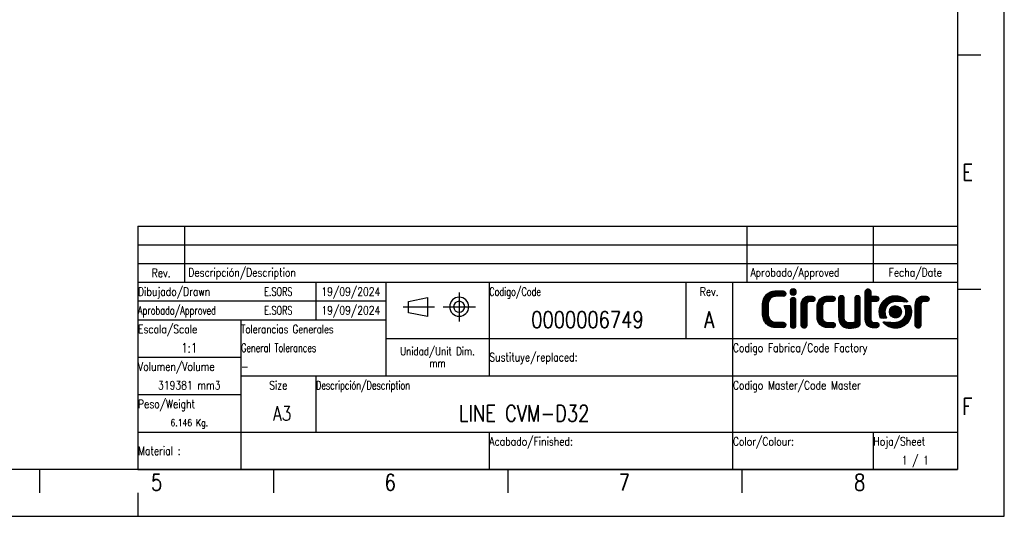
# Model space of a CAD drawing. Header units: millimetres. Extents: x 0 to 420, y 0 to 297.
# Tile 6 of 7: x 210 to 420, y 0 to 106. Entities that reach past the tile are written whole.
import ezdxf

# ---------------------------------------------------------------- set-up
doc = ezdxf.new("R2010")
doc.units = ezdxf.units.MM
doc.header["$LTSCALE"] = 23.1
doc.layers.get('0').update_dxf_attribs({"linetype": 'CONTINUOUS'})
doc.styles.get("Standard").update_dxf_attribs({"font": 'SIMPLEX.SHX', "width": 0.8})
doc.styles.add('TEXTSTYLE_2', font='SIMPLEX.SHX', dxfattribs={"width": 0.7})
doc.styles.add('TEXTSTYLE_3', font='SIMPLEX.SHX', dxfattribs={"width": 0.75})

msp = doc.modelspace()

# ---------------------------------------------------------------- hatches: boundary and pattern name
h = msp.add_hatch()
h.set_pattern_fill('XSEC0001', color=8, scale=0.03125, angle=45, style=0, pattern_type=0)
h.set_pattern_definition([(45, (0, 0), (-0.022097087, 0.022097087), [])])
edge = h.paths.add_edge_path()
edge.add_spline(control_points=[(374.327, 46.121), (374.327, 46.292), (374.386, 46.436), (374.506, 46.552), (374.625, 46.668), (374.764, 46.727), (374.926, 46.727), (375.094, 46.727), (375.234, 46.668), (375.345, 46.552), (375.456, 46.436), (375.512, 46.292), (375.512, 46.121), (375.512, 46.121), (375.512, 40.8), (375.512, 40.8), (375.512, 40.629), (375.456, 40.485), (375.345, 40.37), (375.234, 40.253), (375.094, 40.194), (374.926, 40.194), (374.764, 40.194), (374.625, 40.253), (374.506, 40.37), (374.386, 40.485), (374.327, 40.629), (374.327, 40.8), (374.327, 40.8), (374.327, 46.121), (374.327, 46.121)], knot_values=[0, 0, 0, 0, 1, 1, 1, 2, 2, 2, 3, 3, 3, 4, 4, 4, 5, 5, 5, 6, 6, 6, 7, 7, 7, 8, 8, 8, 9, 9, 9, 10, 10, 10, 10], degree=3, periodic=0)
edge = h.paths.add_edge_path()
edge.add_spline(control_points=[(375.593, 47.915), (375.593, 47.729), (375.527, 47.57), (375.397, 47.437), (375.267, 47.306), (375.11, 47.24), (374.926, 47.24), (374.741, 47.24), (374.584, 47.306), (374.454, 47.437), (374.323, 47.57), (374.259, 47.729), (374.259, 47.915), (374.259, 48.102), (374.323, 48.261), (374.454, 48.393), (374.584, 48.525), (374.741, 48.591), (374.926, 48.591), (375.11, 48.591), (375.267, 48.525), (375.397, 48.393), (375.527, 48.261), (375.593, 48.102), (375.593, 47.915)], knot_values=[0, 0, 0, 0, 0.3527778, 0.3527778, 0.3527778, 0.7055556, 0.7055556, 0.7055556, 1.0583333, 1.0583333, 1.0583333, 1.4111111, 1.4111111, 1.4111111, 1.7638889, 1.7638889, 1.7638889, 2.1166667, 2.1166667, 2.1166667, 2.4694444, 2.4694444, 2.4694444, 2.8222222, 2.8222222, 2.8222222, 2.8222222], degree=3, periodic=0)
edge = h.paths.add_edge_path()
edge.add_spline(control_points=[(388.064, 46.517), (388.064, 46.688), (388.12, 46.831), (388.231, 46.948), (388.342, 47.064), (388.482, 47.122), (388.651, 47.122), (388.819, 47.122), (388.961, 47.064), (389.076, 46.948), (389.191, 46.831), (389.249, 46.688), (389.249, 46.517), (389.249, 46.517), (389.249, 41.207), (389.249, 41.207), (389.249, 41.044), (389.203, 40.899), (389.111, 40.771), (389.019, 40.643), (388.896, 40.551), (388.743, 40.497), (388.168, 40.295), (387.566, 40.194), (386.937, 40.194), (386.599, 40.194), (386.287, 40.245), (385.999, 40.345), (385.711, 40.446), (385.46, 40.605), (385.246, 40.823), (385.038, 41.033), (384.885, 41.283), (384.785, 41.574), (384.685, 41.865), (384.636, 42.185), (384.636, 42.535), (384.636, 42.535), (384.636, 46.517), (384.636, 46.517), (384.636, 46.688), (384.693, 46.831), (384.808, 46.948), (384.923, 47.064), (385.065, 47.122), (385.234, 47.122), (385.395, 47.122), (385.533, 47.064), (385.648, 46.948), (385.763, 46.831), (385.821, 46.688), (385.821, 46.517), (385.821, 46.517), (385.821, 42.442), (385.821, 42.442), (385.821, 42.077), (385.918, 41.797), (386.114, 41.604), (386.309, 41.409), (386.584, 41.312), (386.937, 41.312), (387.328, 41.312), (387.703, 41.359), (388.064, 41.452), (388.064, 41.452), (388.064, 46.517), (388.064, 46.517)], knot_values=[0, 0, 0, 0, 1, 1, 1, 2, 2, 2, 3, 3, 3, 4, 4, 4, 5, 5, 5, 6, 6, 6, 7, 7, 7, 8, 8, 8, 9, 9, 9, 10, 10, 10, 11, 11, 11, 12, 12, 12, 13, 13, 13, 14, 14, 14, 15, 15, 15, 16, 16, 16, 17, 17, 17, 18, 18, 18, 19, 19, 19, 20, 20, 20, 21, 21, 21, 22, 22, 22, 22], degree=3, periodic=0)
edge = h.paths.add_edge_path()
edge.add_spline(control_points=[(373.184, 41.289), (373.07, 41.396), (372.93, 41.45), (372.762, 41.45), (372.762, 41.45), (371.353, 41.45), (371.353, 41.45), (371.353, 41.45), (371.333, 41.45), (371.333, 41.45), (371.333, 41.45), (371.333, 41.449), (371.333, 41.449), (370.773, 41.449), (370.342, 41.62), (370.039, 41.962), (369.736, 42.304), (369.585, 42.758), (369.585, 43.324), (369.585, 43.324), (369.585, 45.132), (369.585, 45.132), (369.585, 45.698), (369.736, 46.152), (370.039, 46.494), (370.342, 46.835), (370.773, 47.007), (371.333, 47.007), (371.333, 47.007), (371.333, 47.006), (371.333, 47.006), (371.333, 47.006), (371.354, 47.006), (371.354, 47.006), (371.354, 47.006), (372.762, 47.006), (372.762, 47.006), (372.937, 47.006), (373.079, 47.057), (373.19, 47.161), (373.266, 47.233), (373.313, 47.323), (373.337, 47.429), (373.348, 47.477), (373.355, 47.527), (373.355, 47.582), (373.355, 47.744), (373.299, 47.878), (373.184, 47.987), (373.07, 48.094), (372.93, 48.148), (372.762, 48.148), (372.762, 48.148), (371.333, 48.148), (371.333, 48.148), (370.888, 48.148), (370.484, 48.076), (370.12, 47.933), (369.755, 47.788), (369.443, 47.585), (369.182, 47.321), (368.921, 47.057), (368.72, 46.739), (368.578, 46.366), (368.436, 45.993), (368.365, 45.581), (368.365, 45.132), (368.365, 45.132), (368.365, 43.324), (368.365, 43.324), (368.365, 42.874), (368.436, 42.462), (368.578, 42.09), (368.72, 41.717), (368.921, 41.398), (369.182, 41.134), (369.443, 40.871), (369.755, 40.667), (370.12, 40.523), (370.484, 40.379), (370.888, 40.308), (371.333, 40.308), (371.333, 40.308), (372.762, 40.308), (372.762, 40.308), (372.937, 40.308), (373.079, 40.36), (373.19, 40.464), (373.3, 40.567), (373.355, 40.707), (373.355, 40.885), (373.355, 40.936), (373.348, 40.982), (373.337, 41.027), (373.312, 41.127), (373.263, 41.215), (373.184, 41.289)], knot_values=[0, 0, 0, 0, 0.3527778, 0.3527778, 0.3527778, 0.7055556, 0.7055556, 0.7055556, 1.0583333, 1.0583333, 1.0583333, 1.4111111, 1.4111111, 1.4111111, 1.7638889, 1.7638889, 1.7638889, 2.1166667, 2.1166667, 2.1166667, 2.4694444, 2.4694444, 2.4694444, 2.8222222, 2.8222222, 2.8222222, 3.175, 3.175, 3.175, 3.5277778, 3.5277778, 3.5277778, 3.8805556, 3.8805556, 3.8805556, 4.2333333, 4.2333333, 4.2333333, 4.5861111, 4.5861111, 4.5861111, 4.9388889, 4.9388889, 4.9388889, 5.2916667, 5.2916667, 5.2916667, 5.6444444, 5.6444444, 5.6444444, 5.9972222, 5.9972222, 5.9972222, 6.35, 6.35, 6.35, 6.7027778, 6.7027778, 6.7027778, 7.0555556, 7.0555556, 7.0555556, 7.4083333, 7.4083333, 7.4083333, 7.7611111, 7.7611111, 7.7611111, 8.1138889, 8.1138889, 8.1138889, 8.4666667, 8.4666667, 8.4666667, 8.8194444, 8.8194444, 8.8194444, 9.1722222, 9.1722222, 9.1722222, 9.525, 9.525, 9.525, 9.8777778, 9.8777778, 9.8777778, 10.2305556, 10.2305556, 10.2305556, 10.5833333, 10.5833333, 10.5833333, 10.9361111, 10.9361111, 10.9361111, 11.2888889, 11.2888889, 11.2888889, 11.2888889], degree=3, periodic=0)
edge = h.paths.add_edge_path()
edge.add_spline(control_points=[(383.735, 41.268), (383.623, 41.374), (383.485, 41.427), (383.321, 41.427), (383.321, 41.427), (382.387, 41.427), (382.387, 41.427), (382.387, 41.427), (382.316, 41.427), (382.316, 41.427), (382.316, 41.427), (382.316, 41.425), (382.316, 41.425), (381.963, 41.425), (381.689, 41.522), (381.493, 41.716), (381.298, 41.91), (381.2, 42.19), (381.2, 42.556), (381.2, 42.556), (381.2, 44.773), (381.2, 44.773), (381.2, 45.131), (381.298, 45.409), (381.493, 45.607), (381.689, 45.806), (381.963, 45.904), (382.316, 45.904), (382.316, 45.904), (382.327, 45.904), (382.327, 45.904), (382.327, 45.904), (383.308, 45.904), (383.308, 45.904), (383.477, 45.904), (383.615, 45.966), (383.723, 46.067), (383.829, 46.167), (383.883, 46.303), (383.883, 46.476), (383.883, 46.534), (383.873, 46.587), (383.857, 46.638), (383.832, 46.724), (383.786, 46.802), (383.717, 46.868), (383.606, 46.972), (383.47, 47.024), (383.308, 47.024), (383.308, 47.024), (382.316, 47.024), (382.316, 47.024), (381.633, 47.024), (381.077, 46.807), (380.647, 46.371), (380.226, 45.943), (380.015, 45.383), (380.015, 44.691), (380.015, 44.691), (380.015, 42.65), (380.015, 42.65), (380.015, 41.949), (380.226, 41.385), (380.647, 40.959), (381.077, 40.522), (381.633, 40.306), (382.316, 40.306), (382.316, 40.306), (383.321, 40.306), (383.321, 40.306), (383.492, 40.306), (383.632, 40.356), (383.74, 40.458), (383.813, 40.526), (383.859, 40.612), (383.883, 40.713), (383.894, 40.762), (383.902, 40.814), (383.902, 40.872), (383.902, 41.031), (383.847, 41.163), (383.735, 41.268)], knot_values=[0, 0, 0, 0, 0.3527778, 0.3527778, 0.3527778, 0.7055556, 0.7055556, 0.7055556, 1.0583333, 1.0583333, 1.0583333, 1.4111111, 1.4111111, 1.4111111, 1.7638889, 1.7638889, 1.7638889, 2.1166667, 2.1166667, 2.1166667, 2.4694444, 2.4694444, 2.4694444, 2.8222222, 2.8222222, 2.8222222, 3.175, 3.175, 3.175, 3.5277778, 3.5277778, 3.5277778, 3.8805556, 3.8805556, 3.8805556, 4.2333333, 4.2333333, 4.2333333, 4.5861111, 4.5861111, 4.5861111, 4.9388889, 4.9388889, 4.9388889, 5.2916667, 5.2916667, 5.2916667, 5.6444444, 5.6444444, 5.6444444, 5.9972222, 5.9972222, 5.9972222, 6.35, 6.35, 6.35, 6.7027778, 6.7027778, 6.7027778, 7.0555556, 7.0555556, 7.0555556, 7.4083333, 7.4083333, 7.4083333, 7.7611111, 7.7611111, 7.7611111, 8.1138889, 8.1138889, 8.1138889, 8.4666667, 8.4666667, 8.4666667, 8.8194444, 8.8194444, 8.8194444, 9.1722222, 9.1722222, 9.1722222, 9.525, 9.525, 9.525, 9.525], degree=3, periodic=0)
edge = h.paths.add_edge_path()
edge.add_spline(control_points=[(377.814, 40.8), (377.814, 41.11), (377.814, 45.225), (377.814, 45.225), (377.814, 45.622), (378.056, 45.904), (378.484, 45.904), (378.484, 45.904), (378.832, 45.892), (378.991, 45.892), (379.332, 45.892), (379.566, 46.118), (379.566, 46.447), (379.566, 46.775), (379.327, 46.988), (378.991, 47.024), (378.85, 47.039), (378.484, 47.053), (378.484, 47.053), (377.258, 47.053), (376.629, 46.31), (376.629, 45.143), (376.629, 45.143), (376.629, 41.101), (376.629, 40.8), (376.629, 40.493), (376.871, 40.194), (377.22, 40.194), (377.569, 40.194), (377.814, 40.493), (377.814, 40.8)], knot_values=[0, 0, 0, 0, 1, 1, 1, 2, 2, 2, 3, 3, 3, 4, 4, 4, 5, 5, 5, 6, 6, 6, 7, 7, 7, 8, 8, 8, 9, 9, 9, 10, 10, 10, 10], degree=3, periodic=0)
edge = h.paths.add_edge_path()
edge.add_spline(control_points=[(402.173, 40.8), (402.173, 41.11), (402.173, 45.225), (402.173, 45.225), (402.173, 45.622), (402.416, 45.904), (402.843, 45.904), (402.843, 45.904), (403.191, 45.892), (403.35, 45.892), (403.691, 45.892), (403.925, 46.118), (403.925, 46.447), (403.925, 46.775), (403.687, 46.988), (403.35, 47.024), (403.209, 47.039), (402.843, 47.053), (402.843, 47.053), (401.617, 47.053), (400.988, 46.31), (400.988, 45.143), (400.988, 45.143), (400.988, 41.101), (400.988, 40.8), (400.988, 40.493), (401.23, 40.194), (401.579, 40.194), (401.928, 40.194), (402.173, 40.493), (402.173, 40.8)], knot_values=[0, 0, 0, 0, 1, 1, 1, 2, 2, 2, 3, 3, 3, 4, 4, 4, 5, 5, 5, 6, 6, 6, 7, 7, 7, 8, 8, 8, 9, 9, 9, 10, 10, 10, 10], degree=3, periodic=0)
edge = h.paths.add_edge_path()
edge.add_spline(control_points=[(393.033, 41.31), (393.021, 41.319), (393.011, 41.33), (392.998, 41.338), (392.998, 41.338), (392.997, 41.338), (392.997, 41.338), (392.906, 41.395), (392.794, 41.427), (392.666, 41.427), (392.598, 41.427), (392.496, 41.425), (392.402, 41.422), (392.273, 41.419), (392.158, 41.415), (392.158, 41.415), (391.766, 41.415), (391.53, 41.653), (391.494, 41.999), (391.491, 42.029), (391.489, 42.058), (391.489, 42.089), (391.489, 42.091), (391.489, 42.092), (391.489, 42.094), (391.489, 42.094), (391.489, 44.681), (391.489, 45.899), (391.489, 45.899), (392.604, 45.899), (392.604, 45.899), (392.92, 45.899), (393.203, 46.119), (393.203, 46.459), (393.203, 46.799), (392.941, 47.019), (392.604, 47.019), (392.604, 47.019), (391.489, 47.019), (391.489, 47.019), (391.489, 47.019), (391.489, 47.98), (391.489, 47.98), (391.489, 48.151), (391.431, 48.295), (391.316, 48.411), (391.201, 48.528), (391.063, 48.586), (390.902, 48.586), (390.733, 48.586), (390.591, 48.528), (390.476, 48.411), (390.361, 48.295), (390.303, 48.151), (390.303, 47.98), (390.303, 47.98), (390.303, 46.442), (390.303, 46.442), (390.303, 46.442), (390.303, 42.176), (390.303, 42.176), (390.303, 41.891), (390.341, 41.632), (390.416, 41.402), (390.42, 41.39), (390.424, 41.377), (390.428, 41.365), (390.433, 41.352), (390.439, 41.339), (390.444, 41.326), (390.603, 40.897), (390.898, 40.581), (391.328, 40.41), (391.549, 40.322), (391.807, 40.274), (392.1, 40.268), (392.12, 40.267), (392.138, 40.266), (392.158, 40.266), (392.158, 40.266), (392.524, 40.279), (392.666, 40.295), (393.002, 40.331), (393.241, 40.544), (393.241, 40.872), (393.241, 41.06), (393.162, 41.212), (393.033, 41.31)], knot_values=[0, 0, 0, 0, 1, 1, 1, 2, 2, 2, 3, 3, 3, 4, 4, 4, 5, 5, 5, 6, 6, 6, 7, 7, 7, 8, 8, 8, 9, 9, 9, 10, 10, 10, 11, 11, 11, 12, 12, 12, 13, 13, 13, 14, 14, 14, 15, 15, 15, 16, 16, 16, 17, 17, 17, 18, 18, 18, 19, 19, 19, 20, 20, 20, 21, 21, 21, 22, 22, 22, 23, 23, 23, 24, 24, 24, 25, 25, 25, 26, 26, 26, 27, 27, 27, 28, 28, 28, 29, 29, 29, 29], degree=3, periodic=0)
edge = h.paths.add_edge_path()
edge.add_spline(control_points=[(394.508, 43.665), (394.508, 44.902), (395.451, 45.905), (396.945, 45.905), (397.582, 45.905), (398.718, 45.83), (399.224, 45.792), (399.331, 45.784), (399.384, 45.904), (399.32, 45.979), (398.72, 46.679), (397.709, 47.137), (396.748, 47.137), (394.851, 47.137), (393.314, 45.583), (393.314, 43.665), (393.314, 43.247), (393.387, 42.847), (393.521, 42.476), (393.554, 42.384), (393.629, 42.322), (393.733, 42.322), (393.733, 42.322), (394.74, 42.322), (394.74, 42.322), (394.836, 42.322), (394.881, 42.424), (394.837, 42.497), (394.629, 42.838), (394.508, 43.237), (394.508, 43.665)], knot_values=[0, 0, 0, 0, 1, 1, 1, 2, 2, 2, 3, 3, 3, 4, 4, 4, 5, 5, 5, 6, 6, 6, 7, 7, 7, 8, 8, 8, 9, 9, 9, 10, 10, 10, 10], degree=3, periodic=0)
edge = h.paths.add_edge_path()
edge.add_spline(control_points=[(396.748, 42.378), (397.451, 42.378), (398.022, 42.954), (398.022, 43.665), (398.022, 44.377), (397.451, 44.953), (396.748, 44.953), (396.044, 44.953), (395.474, 44.377), (395.474, 43.665), (395.474, 42.954), (396.044, 42.378), (396.748, 42.378)], knot_values=[0, 0, 0, 0, 1, 1, 1, 2, 2, 2, 3, 3, 3, 4, 4, 4, 4], degree=3, periodic=0)
edge = h.paths.add_edge_path()
edge.add_spline(control_points=[(398.987, 43.665), (398.987, 42.428), (398.044, 41.426), (396.55, 41.426), (395.914, 41.426), (394.778, 41.501), (394.272, 41.539), (394.165, 41.546), (394.112, 41.426), (394.176, 41.352), (394.775, 40.652), (395.787, 40.194), (396.748, 40.194), (398.644, 40.194), (400.182, 41.748), (400.182, 43.665), (400.182, 44.083), (400.109, 44.484), (399.975, 44.855), (399.942, 44.947), (399.867, 45.009), (399.762, 45.009), (399.762, 45.009), (398.756, 45.009), (398.756, 45.009), (398.66, 45.009), (398.614, 44.907), (398.659, 44.833), (398.867, 44.493), (398.987, 44.093), (398.987, 43.665)], knot_values=[0, 0, 0, 0, 1, 1, 1, 2, 2, 2, 3, 3, 3, 4, 4, 4, 5, 5, 5, 6, 6, 6, 7, 7, 7, 8, 8, 8, 9, 9, 9, 10, 10, 10, 10], degree=3, periodic=0)

# ---------------------------------------------------------------- linework, layer by layer
at = {"color": 7}
for p, q in [((420, 0), (420, 297)), ((410, 287), (410, 10)), ((414.983, 98.5), (410, 98.5)), ((235, 62), (410, 62)), ((235, 62), (235, 50)), ((245, 62), (245, 50)), ((365, 62), (365, 50)), ((392, 62), (392, 50)), ((410, 62), (410, 50)), ((235, 58), (410, 58)), ((235, 54), (410, 54)), ((235, 50), (410, 50)), ((235, 50), (410, 50)), ((235, 50), (235, 10)), ((273, 50), (273, 42)), ((288, 50), (288, 30)), ((310, 50), (310, 30)), ((352, 50), (352, 38)), ((362, 50), (362, 10)), ((410, 50), (410, 10)), ((415, 48.462), (410.017, 48.462)), ((292.829, 45.924), (296.879, 46.734)), ((296.879, 46.734), (296.879, 42.684)), ((235, 46), (288, 46)), ((292.829, 43.494), (292.829, 45.924)), ((296.879, 42.684), (292.829, 43.494)), ((235, 42), (288, 42)), ((257, 42), (257, 10)), ((288, 38), (410, 38)), ((235, 34), (257, 34)), ((257, 30), (410, 30)), ((273, 30), (273, 18)), ((235, 26), (257, 26)), ((235, 18), (410, 18)), ((310, 18), (310, 10)), ((392, 18), (392, 10)), ((410, 10), (25, 10)), ((214, 10), (214, 5)), ((235, 10), (410, 10)), ((264, 10), (264, 5)), ((314, 10), (314, 5)), ((364, 10), (364, 5)), ((235, 5), (235, 0)), ((0, 0), (420, 0))]:
    msp.add_line(p, q, dxfattribs=at)
at = {"color": 8}
for p, q in [((303.621, 47.784), (303.621, 41.643)), ((291.672, 44.776), (298.342, 44.776)), ((300.187, 44.776), (307.117, 44.776))]:
    msp.add_line(p, q, dxfattribs=at)
at = {"color": 7}
for centre, radius, start, end in [((303.638, 44.776), 2.038, 180.00814, 179.99186), ((303.62, 44.769), 1.177, 180.47907, 179.52093)]:
    msp.add_arc(centre, radius, start, end, dxfattribs=at)
for points, knots in [([(375.593, 47.915), (375.593, 47.729), (375.527, 47.57), (375.397, 47.437), (375.267, 47.306), (375.11, 47.24), (374.926, 47.24), (374.741, 47.24), (374.584, 47.306), (374.454, 47.437), (374.323, 47.57), (374.259, 47.729), (374.259, 47.915), (374.259, 48.102), (374.323, 48.261), (374.454, 48.393), (374.584, 48.525), (374.741, 48.591), (374.926, 48.591), (375.11, 48.591), (375.267, 48.525), (375.397, 48.393), (375.527, 48.261), (375.593, 48.102), (375.593, 47.915)], [0, 0, 0, 0, 0.3527778, 0.3527778, 0.3527778, 0.7055556, 0.7055556, 0.7055556, 1.0583333, 1.0583333, 1.0583333, 1.4111111, 1.4111111, 1.4111111, 1.7638889, 1.7638889, 1.7638889, 2.1166667, 2.1166667, 2.1166667, 2.4694444, 2.4694444, 2.4694444, 2.8222222, 2.8222222, 2.8222222, 2.8222222]), ([(375.593, 47.915), (375.593, 47.729), (375.527, 47.57), (375.397, 47.437), (375.267, 47.306), (375.11, 47.24), (374.926, 47.24), (374.741, 47.24), (374.584, 47.306), (374.454, 47.437), (374.323, 47.57), (374.259, 47.729), (374.259, 47.915), (374.259, 48.102), (374.323, 48.261), (374.454, 48.393), (374.584, 48.525), (374.741, 48.591), (374.926, 48.591), (375.11, 48.591), (375.267, 48.525), (375.397, 48.393), (375.527, 48.261), (375.593, 48.102), (375.593, 47.915)], [0, 0, 0, 0, 1, 1, 1, 2, 2, 2, 3, 3, 3, 4, 4, 4, 5, 5, 5, 6, 6, 6, 7, 7, 7, 8, 8, 8, 8]), ([(393.033, 41.31), (393.021, 41.319), (393.011, 41.33), (392.998, 41.338), (392.998, 41.338), (392.997, 41.338), (392.997, 41.338), (392.906, 41.395), (392.794, 41.427), (392.666, 41.427), (392.598, 41.427), (392.496, 41.425), (392.402, 41.422), (392.273, 41.419), (392.158, 41.415), (392.158, 41.415), (391.766, 41.415), (391.53, 41.653), (391.494, 41.999), (391.491, 42.029), (391.489, 42.058), (391.489, 42.089), (391.489, 42.091), (391.489, 42.092), (391.489, 42.094), (391.489, 42.094), (391.489, 44.681), (391.489, 45.899), (391.489, 45.899), (392.604, 45.899), (392.604, 45.899), (392.92, 45.899), (393.203, 46.119), (393.203, 46.459), (393.203, 46.799), (392.941, 47.019), (392.604, 47.019), (392.604, 47.019), (391.489, 47.019), (391.489, 47.019), (391.489, 47.019), (391.489, 47.98), (391.489, 47.98), (391.489, 48.151), (391.431, 48.295), (391.316, 48.411), (391.201, 48.528), (391.063, 48.586), (390.902, 48.586), (390.733, 48.586), (390.591, 48.528), (390.476, 48.411), (390.361, 48.295), (390.303, 48.151), (390.303, 47.98), (390.303, 47.98), (390.303, 46.442), (390.303, 46.442), (390.303, 46.442), (390.303, 42.176), (390.303, 42.176), (390.303, 41.891), (390.341, 41.632), (390.416, 41.402), (390.42, 41.39), (390.424, 41.377), (390.428, 41.365), (390.433, 41.352), (390.439, 41.339), (390.444, 41.326), (390.603, 40.897), (390.898, 40.581), (391.328, 40.41), (391.549, 40.322), (391.807, 40.274), (392.1, 40.268), (392.12, 40.267), (392.138, 40.266), (392.158, 40.266), (392.158, 40.266), (392.524, 40.279), (392.666, 40.295), (393.002, 40.331), (393.241, 40.544), (393.241, 40.872), (393.241, 41.06), (393.162, 41.212), (393.033, 41.31)], [0, 0, 0, 0, 1, 1, 1, 2, 2, 2, 3, 3, 3, 4, 4, 4, 5, 5, 5, 6, 6, 6, 7, 7, 7, 8, 8, 8, 9, 9, 9, 10, 10, 10, 11, 11, 11, 12, 12, 12, 13, 13, 13, 14, 14, 14, 15, 15, 15, 16, 16, 16, 17, 17, 17, 18, 18, 18, 19, 19, 19, 20, 20, 20, 21, 21, 21, 22, 22, 22, 23, 23, 23, 24, 24, 24, 25, 25, 25, 26, 26, 26, 27, 27, 27, 28, 28, 28, 29, 29, 29, 29]), ([(393.033, 41.31), (393.021, 41.319), (393.011, 41.33), (392.998, 41.338), (392.998, 41.338), (392.997, 41.338), (392.997, 41.338), (392.906, 41.395), (392.794, 41.427), (392.666, 41.427), (392.598, 41.427), (392.496, 41.425), (392.402, 41.422), (392.273, 41.419), (392.158, 41.415), (392.158, 41.415), (391.766, 41.415), (391.53, 41.653), (391.494, 41.999), (391.491, 42.029), (391.489, 42.058), (391.489, 42.089), (391.489, 42.091), (391.489, 42.092), (391.489, 42.094), (391.489, 42.094), (391.489, 44.681), (391.489, 45.899), (391.489, 45.899), (392.604, 45.899), (392.604, 45.899), (392.92, 45.899), (393.203, 46.119), (393.203, 46.459), (393.203, 46.799), (392.941, 47.019), (392.604, 47.019), (392.604, 47.019), (391.489, 47.019), (391.489, 47.019), (391.489, 47.019), (391.489, 47.98), (391.489, 47.98), (391.489, 48.151), (391.431, 48.295), (391.316, 48.411), (391.201, 48.528), (391.063, 48.586), (390.902, 48.586), (390.733, 48.586), (390.591, 48.528), (390.476, 48.411), (390.361, 48.295), (390.303, 48.151), (390.303, 47.98), (390.303, 47.98), (390.303, 46.442), (390.303, 46.442), (390.303, 46.442), (390.303, 42.176), (390.303, 42.176), (390.303, 41.891), (390.341, 41.632), (390.416, 41.402), (390.42, 41.39), (390.424, 41.377), (390.428, 41.365), (390.433, 41.352), (390.439, 41.339), (390.444, 41.326), (390.603, 40.897), (390.898, 40.581), (391.328, 40.41), (391.549, 40.322), (391.807, 40.274), (392.1, 40.268), (392.12, 40.267), (392.138, 40.266), (392.158, 40.266), (392.158, 40.266), (392.524, 40.279), (392.666, 40.295), (393.002, 40.331), (393.241, 40.544), (393.241, 40.872), (393.241, 41.06), (393.162, 41.212), (393.033, 41.31)], [0, 0, 0, 0, 1, 1, 1, 2, 2, 2, 3, 3, 3, 4, 4, 4, 5, 5, 5, 6, 6, 6, 7, 7, 7, 8, 8, 8, 9, 9, 9, 10, 10, 10, 11, 11, 11, 12, 12, 12, 13, 13, 13, 14, 14, 14, 15, 15, 15, 16, 16, 16, 17, 17, 17, 18, 18, 18, 19, 19, 19, 20, 20, 20, 21, 21, 21, 22, 22, 22, 23, 23, 23, 24, 24, 24, 25, 25, 25, 26, 26, 26, 27, 27, 27, 28, 28, 28, 29, 29, 29, 29]), ([(373.184, 41.289), (373.07, 41.396), (372.93, 41.45), (372.762, 41.45), (372.762, 41.45), (371.353, 41.45), (371.353, 41.45), (371.353, 41.45), (371.333, 41.45), (371.333, 41.45), (371.333, 41.45), (371.333, 41.449), (371.333, 41.449), (370.773, 41.449), (370.342, 41.62), (370.039, 41.962), (369.736, 42.304), (369.585, 42.758), (369.585, 43.324), (369.585, 43.324), (369.585, 45.132), (369.585, 45.132), (369.585, 45.698), (369.736, 46.152), (370.039, 46.494), (370.342, 46.835), (370.773, 47.007), (371.333, 47.007), (371.333, 47.007), (371.333, 47.006), (371.333, 47.006), (371.333, 47.006), (371.354, 47.006), (371.354, 47.006), (371.354, 47.006), (372.762, 47.006), (372.762, 47.006), (372.937, 47.006), (373.079, 47.057), (373.19, 47.161), (373.266, 47.233), (373.313, 47.323), (373.337, 47.429), (373.348, 47.477), (373.355, 47.527), (373.355, 47.582), (373.355, 47.744), (373.299, 47.878), (373.184, 47.987), (373.07, 48.094), (372.93, 48.148), (372.762, 48.148), (372.762, 48.148), (371.333, 48.148), (371.333, 48.148), (370.888, 48.148), (370.484, 48.076), (370.12, 47.933), (369.755, 47.788), (369.443, 47.585), (369.182, 47.321), (368.921, 47.057), (368.72, 46.739), (368.578, 46.366), (368.436, 45.993), (368.365, 45.581), (368.365, 45.132), (368.365, 45.132), (368.365, 43.324), (368.365, 43.324), (368.365, 42.874), (368.436, 42.462), (368.578, 42.09), (368.72, 41.717), (368.921, 41.398), (369.182, 41.134), (369.443, 40.871), (369.755, 40.667), (370.12, 40.523), (370.484, 40.379), (370.888, 40.308), (371.333, 40.308), (371.333, 40.308), (372.762, 40.308), (372.762, 40.308), (372.937, 40.308), (373.079, 40.36), (373.19, 40.464), (373.3, 40.567), (373.355, 40.707), (373.355, 40.885), (373.355, 40.936), (373.348, 40.982), (373.337, 41.027), (373.312, 41.127), (373.263, 41.215), (373.184, 41.289)], [0, 0, 0, 0, 0.3527778, 0.3527778, 0.3527778, 0.7055556, 0.7055556, 0.7055556, 1.0583333, 1.0583333, 1.0583333, 1.4111111, 1.4111111, 1.4111111, 1.7638889, 1.7638889, 1.7638889, 2.1166667, 2.1166667, 2.1166667, 2.4694444, 2.4694444, 2.4694444, 2.8222222, 2.8222222, 2.8222222, 3.175, 3.175, 3.175, 3.5277778, 3.5277778, 3.5277778, 3.8805556, 3.8805556, 3.8805556, 4.2333333, 4.2333333, 4.2333333, 4.5861111, 4.5861111, 4.5861111, 4.9388889, 4.9388889, 4.9388889, 5.2916667, 5.2916667, 5.2916667, 5.6444444, 5.6444444, 5.6444444, 5.9972222, 5.9972222, 5.9972222, 6.35, 6.35, 6.35, 6.7027778, 6.7027778, 6.7027778, 7.0555556, 7.0555556, 7.0555556, 7.4083333, 7.4083333, 7.4083333, 7.7611111, 7.7611111, 7.7611111, 8.1138889, 8.1138889, 8.1138889, 8.4666667, 8.4666667, 8.4666667, 8.8194444, 8.8194444, 8.8194444, 9.1722222, 9.1722222, 9.1722222, 9.525, 9.525, 9.525, 9.8777778, 9.8777778, 9.8777778, 10.2305556, 10.2305556, 10.2305556, 10.5833333, 10.5833333, 10.5833333, 10.9361111, 10.9361111, 10.9361111, 11.2888889, 11.2888889, 11.2888889, 11.2888889]), ([(373.184, 41.289), (373.07, 41.396), (372.93, 41.45), (372.762, 41.45), (372.762, 41.45), (371.353, 41.45), (371.353, 41.45), (371.353, 41.45), (371.333, 41.45), (371.333, 41.45), (371.333, 41.45), (371.333, 41.449), (371.333, 41.449), (370.773, 41.449), (370.342, 41.62), (370.039, 41.962), (369.736, 42.304), (369.585, 42.758), (369.585, 43.324), (369.585, 43.324), (369.585, 45.132), (369.585, 45.132), (369.585, 45.698), (369.736, 46.152), (370.039, 46.494), (370.342, 46.835), (370.773, 47.007), (371.333, 47.007), (371.333, 47.007), (371.333, 47.006), (371.333, 47.006), (371.333, 47.006), (371.354, 47.006), (371.354, 47.006), (371.354, 47.006), (372.762, 47.006), (372.762, 47.006), (372.937, 47.006), (373.079, 47.057), (373.19, 47.161), (373.266, 47.233), (373.313, 47.323), (373.337, 47.429), (373.348, 47.477), (373.355, 47.527), (373.355, 47.582), (373.355, 47.744), (373.299, 47.878), (373.184, 47.987), (373.07, 48.094), (372.93, 48.148), (372.762, 48.148), (372.762, 48.148), (371.333, 48.148), (371.333, 48.148), (370.888, 48.148), (370.484, 48.076), (370.12, 47.933), (369.755, 47.788), (369.443, 47.585), (369.182, 47.321), (368.921, 47.057), (368.72, 46.739), (368.578, 46.366), (368.436, 45.993), (368.365, 45.581), (368.365, 45.132), (368.365, 45.132), (368.365, 43.324), (368.365, 43.324), (368.365, 42.874), (368.436, 42.462), (368.578, 42.09), (368.72, 41.717), (368.921, 41.398), (369.182, 41.134), (369.443, 40.871), (369.755, 40.667), (370.12, 40.523), (370.484, 40.379), (370.888, 40.308), (371.333, 40.308), (371.333, 40.308), (372.762, 40.308), (372.762, 40.308), (372.937, 40.308), (373.079, 40.36), (373.19, 40.464), (373.3, 40.567), (373.355, 40.707), (373.355, 40.885), (373.355, 40.936), (373.348, 40.982), (373.337, 41.027), (373.312, 41.127), (373.263, 41.215), (373.184, 41.289)], [0, 0, 0, 0, 1, 1, 1, 2, 2, 2, 3, 3, 3, 4, 4, 4, 5, 5, 5, 6, 6, 6, 7, 7, 7, 8, 8, 8, 9, 9, 9, 10, 10, 10, 11, 11, 11, 12, 12, 12, 13, 13, 13, 14, 14, 14, 15, 15, 15, 16, 16, 16, 17, 17, 17, 18, 18, 18, 19, 19, 19, 20, 20, 20, 21, 21, 21, 22, 22, 22, 23, 23, 23, 24, 24, 24, 25, 25, 25, 26, 26, 26, 27, 27, 27, 28, 28, 28, 29, 29, 29, 30, 30, 30, 31, 31, 31, 32, 32, 32, 32]), ([(374.327, 46.121), (374.327, 46.292), (374.386, 46.436), (374.506, 46.552), (374.625, 46.668), (374.764, 46.727), (374.926, 46.727), (375.094, 46.727), (375.234, 46.668), (375.345, 46.552), (375.456, 46.436), (375.512, 46.292), (375.512, 46.121), (375.512, 46.121), (375.512, 40.8), (375.512, 40.8), (375.512, 40.629), (375.456, 40.485), (375.345, 40.37), (375.234, 40.253), (375.094, 40.194), (374.926, 40.194), (374.764, 40.194), (374.625, 40.253), (374.506, 40.37), (374.386, 40.485), (374.327, 40.629), (374.327, 40.8), (374.327, 40.8), (374.327, 46.121), (374.327, 46.121)], [0, 0, 0, 0, 1, 1, 1, 2, 2, 2, 3, 3, 3, 4, 4, 4, 5, 5, 5, 6, 6, 6, 7, 7, 7, 8, 8, 8, 9, 9, 9, 10, 10, 10, 10]), ([(374.327, 46.121), (374.327, 46.292), (374.386, 46.436), (374.506, 46.552), (374.625, 46.668), (374.764, 46.727), (374.926, 46.727), (375.094, 46.727), (375.234, 46.668), (375.345, 46.552), (375.456, 46.436), (375.512, 46.292), (375.512, 46.121), (375.512, 46.121), (375.512, 40.8), (375.512, 40.8), (375.512, 40.629), (375.456, 40.485), (375.345, 40.37), (375.234, 40.253), (375.094, 40.194), (374.926, 40.194), (374.764, 40.194), (374.625, 40.253), (374.506, 40.37), (374.386, 40.485), (374.327, 40.629), (374.327, 40.8), (374.327, 40.8), (374.327, 46.121), (374.327, 46.121)], [0, 0, 0, 0, 1, 1, 1, 2, 2, 2, 3, 3, 3, 4, 4, 4, 5, 5, 5, 6, 6, 6, 7, 7, 7, 8, 8, 8, 9, 9, 9, 10, 10, 10, 10]), ([(377.814, 40.8), (377.814, 41.11), (377.814, 45.225), (377.814, 45.225), (377.814, 45.622), (378.056, 45.904), (378.484, 45.904), (378.484, 45.904), (378.832, 45.892), (378.991, 45.892), (379.332, 45.892), (379.566, 46.118), (379.566, 46.447), (379.566, 46.775), (379.327, 46.988), (378.991, 47.024), (378.85, 47.039), (378.484, 47.053), (378.484, 47.053), (377.258, 47.053), (376.629, 46.31), (376.629, 45.143), (376.629, 45.143), (376.629, 41.101), (376.629, 40.8), (376.629, 40.493), (376.871, 40.194), (377.22, 40.194), (377.569, 40.194), (377.814, 40.493), (377.814, 40.8)], [0, 0, 0, 0, 1, 1, 1, 2, 2, 2, 3, 3, 3, 4, 4, 4, 5, 5, 5, 6, 6, 6, 7, 7, 7, 8, 8, 8, 9, 9, 9, 10, 10, 10, 10]), ([(377.814, 40.8), (377.814, 41.11), (377.814, 45.225), (377.814, 45.225), (377.814, 45.622), (378.056, 45.904), (378.484, 45.904), (378.484, 45.904), (378.832, 45.892), (378.991, 45.892), (379.332, 45.892), (379.566, 46.118), (379.566, 46.447), (379.566, 46.775), (379.327, 46.988), (378.991, 47.024), (378.85, 47.039), (378.484, 47.053), (378.484, 47.053), (377.258, 47.053), (376.629, 46.31), (376.629, 45.143), (376.629, 45.143), (376.629, 41.101), (376.629, 40.8), (376.629, 40.493), (376.871, 40.194), (377.22, 40.194), (377.569, 40.194), (377.814, 40.493), (377.814, 40.8)], [0, 0, 0, 0, 1, 1, 1, 2, 2, 2, 3, 3, 3, 4, 4, 4, 5, 5, 5, 6, 6, 6, 7, 7, 7, 8, 8, 8, 9, 9, 9, 10, 10, 10, 10]), ([(383.735, 41.268), (383.623, 41.374), (383.485, 41.427), (383.321, 41.427), (383.321, 41.427), (382.387, 41.427), (382.387, 41.427), (382.387, 41.427), (382.316, 41.427), (382.316, 41.427), (382.316, 41.427), (382.316, 41.425), (382.316, 41.425), (381.963, 41.425), (381.689, 41.522), (381.493, 41.716), (381.298, 41.91), (381.2, 42.19), (381.2, 42.556), (381.2, 42.556), (381.2, 44.773), (381.2, 44.773), (381.2, 45.131), (381.298, 45.409), (381.493, 45.607), (381.689, 45.806), (381.963, 45.904), (382.316, 45.904), (382.316, 45.904), (382.327, 45.904), (382.327, 45.904), (382.327, 45.904), (383.308, 45.904), (383.308, 45.904), (383.477, 45.904), (383.615, 45.966), (383.723, 46.067), (383.829, 46.167), (383.883, 46.303), (383.883, 46.476), (383.883, 46.534), (383.873, 46.587), (383.857, 46.638), (383.832, 46.724), (383.786, 46.802), (383.717, 46.868), (383.606, 46.972), (383.47, 47.024), (383.308, 47.024), (383.308, 47.024), (382.316, 47.024), (382.316, 47.024), (381.633, 47.024), (381.077, 46.807), (380.647, 46.371), (380.226, 45.943), (380.015, 45.383), (380.015, 44.691), (380.015, 44.691), (380.015, 42.65), (380.015, 42.65), (380.015, 41.949), (380.226, 41.385), (380.647, 40.959), (381.077, 40.522), (381.633, 40.306), (382.316, 40.306), (382.316, 40.306), (383.321, 40.306), (383.321, 40.306), (383.492, 40.306), (383.632, 40.356), (383.74, 40.458), (383.813, 40.526), (383.859, 40.612), (383.883, 40.713), (383.894, 40.762), (383.902, 40.814), (383.902, 40.872), (383.902, 41.031), (383.847, 41.163), (383.735, 41.268)], [0, 0, 0, 0, 0.3527778, 0.3527778, 0.3527778, 0.7055556, 0.7055556, 0.7055556, 1.0583333, 1.0583333, 1.0583333, 1.4111111, 1.4111111, 1.4111111, 1.7638889, 1.7638889, 1.7638889, 2.1166667, 2.1166667, 2.1166667, 2.4694444, 2.4694444, 2.4694444, 2.8222222, 2.8222222, 2.8222222, 3.175, 3.175, 3.175, 3.5277778, 3.5277778, 3.5277778, 3.8805556, 3.8805556, 3.8805556, 4.2333333, 4.2333333, 4.2333333, 4.5861111, 4.5861111, 4.5861111, 4.9388889, 4.9388889, 4.9388889, 5.2916667, 5.2916667, 5.2916667, 5.6444444, 5.6444444, 5.6444444, 5.9972222, 5.9972222, 5.9972222, 6.35, 6.35, 6.35, 6.7027778, 6.7027778, 6.7027778, 7.0555556, 7.0555556, 7.0555556, 7.4083333, 7.4083333, 7.4083333, 7.7611111, 7.7611111, 7.7611111, 8.1138889, 8.1138889, 8.1138889, 8.4666667, 8.4666667, 8.4666667, 8.8194444, 8.8194444, 8.8194444, 9.1722222, 9.1722222, 9.1722222, 9.525, 9.525, 9.525, 9.525]), ([(383.735, 41.268), (383.623, 41.374), (383.485, 41.427), (383.321, 41.427), (383.321, 41.427), (382.387, 41.427), (382.387, 41.427), (382.387, 41.427), (382.316, 41.427), (382.316, 41.427), (382.316, 41.427), (382.316, 41.425), (382.316, 41.425), (381.963, 41.425), (381.689, 41.522), (381.493, 41.716), (381.298, 41.91), (381.2, 42.19), (381.2, 42.556), (381.2, 42.556), (381.2, 44.773), (381.2, 44.773), (381.2, 45.131), (381.298, 45.409), (381.493, 45.607), (381.689, 45.806), (381.963, 45.904), (382.316, 45.904), (382.316, 45.904), (382.327, 45.904), (382.327, 45.904), (382.327, 45.904), (383.308, 45.904), (383.308, 45.904), (383.477, 45.904), (383.615, 45.966), (383.723, 46.067), (383.829, 46.167), (383.883, 46.303), (383.883, 46.476), (383.883, 46.534), (383.873, 46.587), (383.857, 46.638), (383.832, 46.724), (383.786, 46.802), (383.717, 46.868), (383.606, 46.972), (383.47, 47.024), (383.308, 47.024), (383.308, 47.024), (382.316, 47.024), (382.316, 47.024), (381.633, 47.024), (381.077, 46.807), (380.647, 46.371), (380.226, 45.943), (380.015, 45.383), (380.015, 44.691), (380.015, 44.691), (380.015, 42.65), (380.015, 42.65), (380.015, 41.949), (380.226, 41.385), (380.647, 40.959), (381.077, 40.522), (381.633, 40.306), (382.316, 40.306), (382.316, 40.306), (383.321, 40.306), (383.321, 40.306), (383.492, 40.306), (383.632, 40.356), (383.74, 40.458), (383.813, 40.526), (383.859, 40.612), (383.883, 40.713), (383.894, 40.762), (383.902, 40.814), (383.902, 40.872), (383.902, 41.031), (383.847, 41.163), (383.735, 41.268)], [0, 0, 0, 0, 1, 1, 1, 2, 2, 2, 3, 3, 3, 4, 4, 4, 5, 5, 5, 6, 6, 6, 7, 7, 7, 8, 8, 8, 9, 9, 9, 10, 10, 10, 11, 11, 11, 12, 12, 12, 13, 13, 13, 14, 14, 14, 15, 15, 15, 16, 16, 16, 17, 17, 17, 18, 18, 18, 19, 19, 19, 20, 20, 20, 21, 21, 21, 22, 22, 22, 23, 23, 23, 24, 24, 24, 25, 25, 25, 26, 26, 26, 27, 27, 27, 27]), ([(388.064, 46.517), (388.064, 46.688), (388.12, 46.831), (388.231, 46.948), (388.342, 47.064), (388.482, 47.122), (388.651, 47.122), (388.819, 47.122), (388.961, 47.064), (389.076, 46.948), (389.191, 46.831), (389.249, 46.688), (389.249, 46.517), (389.249, 46.517), (389.249, 41.207), (389.249, 41.207), (389.249, 41.044), (389.203, 40.899), (389.111, 40.771), (389.019, 40.643), (388.896, 40.551), (388.743, 40.497), (388.168, 40.295), (387.566, 40.194), (386.937, 40.194), (386.599, 40.194), (386.287, 40.245), (385.999, 40.345), (385.711, 40.446), (385.46, 40.605), (385.246, 40.823), (385.038, 41.033), (384.885, 41.283), (384.785, 41.574), (384.685, 41.865), (384.636, 42.185), (384.636, 42.535), (384.636, 42.535), (384.636, 46.517), (384.636, 46.517), (384.636, 46.688), (384.693, 46.831), (384.808, 46.948), (384.923, 47.064), (385.065, 47.122), (385.234, 47.122), (385.395, 47.122), (385.533, 47.064), (385.648, 46.948), (385.763, 46.831), (385.821, 46.688), (385.821, 46.517), (385.821, 46.517), (385.821, 42.442), (385.821, 42.442), (385.821, 42.077), (385.918, 41.797), (386.114, 41.604), (386.309, 41.409), (386.584, 41.312), (386.937, 41.312), (387.328, 41.312), (387.703, 41.359), (388.064, 41.452), (388.064, 41.452), (388.064, 46.517), (388.064, 46.517)], [0, 0, 0, 0, 1, 1, 1, 2, 2, 2, 3, 3, 3, 4, 4, 4, 5, 5, 5, 6, 6, 6, 7, 7, 7, 8, 8, 8, 9, 9, 9, 10, 10, 10, 11, 11, 11, 12, 12, 12, 13, 13, 13, 14, 14, 14, 15, 15, 15, 16, 16, 16, 17, 17, 17, 18, 18, 18, 19, 19, 19, 20, 20, 20, 21, 21, 21, 22, 22, 22, 22]), ([(388.064, 46.517), (388.064, 46.688), (388.12, 46.831), (388.231, 46.948), (388.342, 47.064), (388.482, 47.122), (388.651, 47.122), (388.819, 47.122), (388.961, 47.064), (389.076, 46.948), (389.191, 46.831), (389.249, 46.688), (389.249, 46.517), (389.249, 46.517), (389.249, 41.207), (389.249, 41.207), (389.249, 41.044), (389.203, 40.899), (389.111, 40.771), (389.019, 40.643), (388.896, 40.551), (388.743, 40.497), (388.168, 40.295), (387.566, 40.194), (386.937, 40.194), (386.599, 40.194), (386.287, 40.245), (385.999, 40.345), (385.711, 40.446), (385.46, 40.605), (385.246, 40.823), (385.038, 41.033), (384.885, 41.283), (384.785, 41.574), (384.685, 41.865), (384.636, 42.185), (384.636, 42.535), (384.636, 42.535), (384.636, 46.517), (384.636, 46.517), (384.636, 46.688), (384.693, 46.831), (384.808, 46.948), (384.923, 47.064), (385.065, 47.122), (385.234, 47.122), (385.395, 47.122), (385.533, 47.064), (385.648, 46.948), (385.763, 46.831), (385.821, 46.688), (385.821, 46.517), (385.821, 46.517), (385.821, 42.442), (385.821, 42.442), (385.821, 42.077), (385.918, 41.797), (386.114, 41.604), (386.309, 41.409), (386.584, 41.312), (386.937, 41.312), (387.328, 41.312), (387.703, 41.359), (388.064, 41.452), (388.064, 41.452), (388.064, 46.517), (388.064, 46.517)], [0, 0, 0, 0, 1, 1, 1, 2, 2, 2, 3, 3, 3, 4, 4, 4, 5, 5, 5, 6, 6, 6, 7, 7, 7, 8, 8, 8, 9, 9, 9, 10, 10, 10, 11, 11, 11, 12, 12, 12, 13, 13, 13, 14, 14, 14, 15, 15, 15, 16, 16, 16, 17, 17, 17, 18, 18, 18, 19, 19, 19, 20, 20, 20, 21, 21, 21, 22, 22, 22, 22]), ([(394.508, 43.665), (394.508, 44.902), (395.451, 45.905), (396.945, 45.905), (397.582, 45.905), (398.718, 45.83), (399.224, 45.792), (399.331, 45.784), (399.384, 45.904), (399.32, 45.979), (398.72, 46.679), (397.709, 47.137), (396.748, 47.137), (394.851, 47.137), (393.314, 45.583), (393.314, 43.665), (393.314, 43.247), (393.387, 42.847), (393.521, 42.476), (393.554, 42.384), (393.629, 42.322), (393.733, 42.322), (393.733, 42.322), (394.74, 42.322), (394.74, 42.322), (394.836, 42.322), (394.881, 42.424), (394.837, 42.497), (394.629, 42.838), (394.508, 43.237), (394.508, 43.665)], [0, 0, 0, 0, 1, 1, 1, 2, 2, 2, 3, 3, 3, 4, 4, 4, 5, 5, 5, 6, 6, 6, 7, 7, 7, 8, 8, 8, 9, 9, 9, 10, 10, 10, 10]), ([(394.508, 43.665), (394.508, 44.902), (395.451, 45.905), (396.945, 45.905), (397.582, 45.905), (398.718, 45.83), (399.224, 45.792), (399.331, 45.784), (399.384, 45.904), (399.32, 45.979), (398.72, 46.679), (397.709, 47.137), (396.748, 47.137), (394.851, 47.137), (393.314, 45.583), (393.314, 43.665), (393.314, 43.247), (393.387, 42.847), (393.521, 42.476), (393.554, 42.384), (393.629, 42.322), (393.733, 42.322), (393.733, 42.322), (394.74, 42.322), (394.74, 42.322), (394.836, 42.322), (394.881, 42.424), (394.837, 42.497), (394.629, 42.838), (394.508, 43.237), (394.508, 43.665)], [0, 0, 0, 0, 1, 1, 1, 2, 2, 2, 3, 3, 3, 4, 4, 4, 5, 5, 5, 6, 6, 6, 7, 7, 7, 8, 8, 8, 9, 9, 9, 10, 10, 10, 10]), ([(402.173, 40.8), (402.173, 41.11), (402.173, 45.225), (402.173, 45.225), (402.173, 45.622), (402.416, 45.904), (402.843, 45.904), (402.843, 45.904), (403.191, 45.892), (403.35, 45.892), (403.691, 45.892), (403.925, 46.118), (403.925, 46.447), (403.925, 46.775), (403.687, 46.988), (403.35, 47.024), (403.209, 47.039), (402.843, 47.053), (402.843, 47.053), (401.617, 47.053), (400.988, 46.31), (400.988, 45.143), (400.988, 45.143), (400.988, 41.101), (400.988, 40.8), (400.988, 40.493), (401.23, 40.194), (401.579, 40.194), (401.928, 40.194), (402.173, 40.493), (402.173, 40.8)], [0, 0, 0, 0, 1, 1, 1, 2, 2, 2, 3, 3, 3, 4, 4, 4, 5, 5, 5, 6, 6, 6, 7, 7, 7, 8, 8, 8, 9, 9, 9, 10, 10, 10, 10]), ([(402.173, 40.8), (402.173, 41.11), (402.173, 45.225), (402.173, 45.225), (402.173, 45.622), (402.416, 45.904), (402.843, 45.904), (402.843, 45.904), (403.191, 45.892), (403.35, 45.892), (403.691, 45.892), (403.925, 46.118), (403.925, 46.447), (403.925, 46.775), (403.687, 46.988), (403.35, 47.024), (403.209, 47.039), (402.843, 47.053), (402.843, 47.053), (401.617, 47.053), (400.988, 46.31), (400.988, 45.143), (400.988, 45.143), (400.988, 41.101), (400.988, 40.8), (400.988, 40.493), (401.23, 40.194), (401.579, 40.194), (401.928, 40.194), (402.173, 40.493), (402.173, 40.8)], [0, 0, 0, 0, 1, 1, 1, 2, 2, 2, 3, 3, 3, 4, 4, 4, 5, 5, 5, 6, 6, 6, 7, 7, 7, 8, 8, 8, 9, 9, 9, 10, 10, 10, 10]), ([(398.987, 43.665), (398.987, 42.428), (398.044, 41.426), (396.55, 41.426), (395.914, 41.426), (394.778, 41.501), (394.272, 41.539), (394.165, 41.546), (394.112, 41.426), (394.176, 41.352), (394.775, 40.652), (395.787, 40.194), (396.748, 40.194), (398.644, 40.194), (400.182, 41.748), (400.182, 43.665), (400.182, 44.083), (400.109, 44.484), (399.975, 44.855), (399.942, 44.947), (399.867, 45.009), (399.762, 45.009), (399.762, 45.009), (398.756, 45.009), (398.756, 45.009), (398.66, 45.009), (398.614, 44.907), (398.659, 44.833), (398.867, 44.493), (398.987, 44.093), (398.987, 43.665)], [0, 0, 0, 0, 1, 1, 1, 2, 2, 2, 3, 3, 3, 4, 4, 4, 5, 5, 5, 6, 6, 6, 7, 7, 7, 8, 8, 8, 9, 9, 9, 10, 10, 10, 10]), ([(398.987, 43.665), (398.987, 42.428), (398.044, 41.426), (396.55, 41.426), (395.914, 41.426), (394.778, 41.501), (394.272, 41.539), (394.165, 41.546), (394.112, 41.426), (394.176, 41.352), (394.775, 40.652), (395.787, 40.194), (396.748, 40.194), (398.644, 40.194), (400.182, 41.748), (400.182, 43.665), (400.182, 44.083), (400.109, 44.484), (399.975, 44.855), (399.942, 44.947), (399.867, 45.009), (399.762, 45.009), (399.762, 45.009), (398.756, 45.009), (398.756, 45.009), (398.66, 45.009), (398.614, 44.907), (398.659, 44.833), (398.867, 44.493), (398.987, 44.093), (398.987, 43.665)], [0, 0, 0, 0, 1, 1, 1, 2, 2, 2, 3, 3, 3, 4, 4, 4, 5, 5, 5, 6, 6, 6, 7, 7, 7, 8, 8, 8, 9, 9, 9, 10, 10, 10, 10]), ([(396.748, 42.378), (397.451, 42.378), (398.022, 42.954), (398.022, 43.665), (398.022, 44.377), (397.451, 44.953), (396.748, 44.953), (396.044, 44.953), (395.474, 44.377), (395.474, 43.665), (395.474, 42.954), (396.044, 42.378), (396.748, 42.378)], [0, 0, 0, 0, 1, 1, 1, 2, 2, 2, 3, 3, 3, 4, 4, 4, 4]), ([(396.748, 42.378), (397.451, 42.378), (398.022, 42.954), (398.022, 43.665), (398.022, 44.377), (397.451, 44.953), (396.748, 44.953), (396.044, 44.953), (395.474, 44.377), (395.474, 43.665), (395.474, 42.954), (396.044, 42.378), (396.748, 42.378)], [0, 0, 0, 0, 1, 1, 1, 2, 2, 2, 3, 3, 3, 4, 4, 4, 4])]:
    msp.add_open_spline(points, degree=3, knots=knots, dxfattribs=at)

# ---------------------------------------------------------------- texts
at = {"color": 8, "line_spacing_factor": 0.9}
for s, insert, char_height, width, attachment_point in [('E', (411.017, 75.216), 3.5, 2.8, 1), ('19/09/2024', (280.5, 48.9), 1.8, 14.4, 2), ('19/09/2024', (280.5, 44.9), 1.8, 14.4, 2), ('0000006749', (331, 43.75), 3.5, 28, 2), ('A', (357, 43.75), 3.5, 2.8, 2), ('1:1', (246, 37), 2, 4.8, 2), ('- ', (257.062, 32.9), 1.8, 2.88, 1), ('319381 mm3 ', (246, 28.9), 1.8, 15.84, 2), ('LINE CVM-D32', (317.5, 23.75), 3.5, 33.6, 2), ('F', (411.017, 25.216), 3.5, 2.8, 1), ('6.146 Kg.', (246, 20.75), 1.5, 10.8, 2), ('1 / 1', (401, 12.9), 1.8, 7.2, 2), ('5', (237.837, 9), 3.5, 2.8, 1), ('6', (287.686, 9), 3.5, 2.8, 1), ('7', (337.671, 9), 3.5, 2.8, 1), ('8', (387.924, 9), 3.5, 2.8, 1)]:
    msp.add_mtext(s, dxfattribs=dict(at, insert=insert, char_height=char_height, width=width, attachment_point=attachment_point))
at = {"color": 7, "line_spacing_factor": 0.9}
for s, insert, char_height, width, attachment_point in [('Rev. ', (240, 52.9), 1.8, 7.2, 2), ('Descripción/Description ', (245.8, 53), 1.8, 34.56, 1), ('Aprobado/Approved ', (365.8, 53), 1.8, 25.92, 1), ('Fecha/Date', (401, 53), 1.8, 14.4, 2), ('Dibujado/Drawn', (235.062, 48.9), 1.8, 20.16, 1), ('Rev.', (357, 48.9), 1.8, 5.76, 2), ('Escala/Scale', (235.062, 40.9), 1.8, 17.28, 1), ('Unidad/Unit Dim.\\Pmm', (299, 36.125), 1.7, 21.76, 2), ('Codigo Fabrica/Code Factory', (362.062, 36.9), 1.8, 38.88, 1), ('Sustituye/replaced:', (310.062, 34.9), 1.8, 27.36, 1), ('Volumen/Volume ', (235.062, 32.9), 1.8, 21.6, 1), ('Size', (265, 28.9), 1.8, 5.76, 2), ('Codigo Master/Code Master', (362.062, 28.9), 1.8, 36, 1), ('Peso/Weight', (235.062, 24.9), 1.8, 15.84, 1), (' A3', (265, 23.5), 3, 7.2, 2), ('Acabado/Finished:', (310.062, 16.9), 1.8, 24.48, 1), ('Color/Colour:', (362.062, 16.9), 1.8, 18.72, 1), ('Hoja/Sheet ', (392.062, 16.9), 1.8, 15.84, 1), ('Material :', (235.062, 14.9), 1.8, 14.4, 1)]:
    msp.add_mtext(s, dxfattribs=dict(at, insert=insert, char_height=char_height, width=width, attachment_point=attachment_point))
at = {"color": 8, "char_height": 1.8, "width": 9, "attachment_point": 2, "line_spacing_factor": 0.9, "style": 'TEXTSTYLE_2'}
for insert in [(265, 48.9), (265, 44.9)]:
    msp.add_mtext('E.SORS{\\W0.8; }', dxfattribs=dict(at, insert=insert))
at = {"color": 7, "char_height": 1.8, "attachment_point": 1, "line_spacing_factor": 0.9}
for s, insert, width, style in [('Codigo/Code', (310.062, 48.9), 13.86, 'TEXTSTYLE_2'), ('Aprobado/Approved', (235.062, 44.9), 21.42, 'TEXTSTYLE_2'), ('Tolerancias Generales', (257.062, 40.9), 28.35, 'TEXTSTYLE_3'), ('General Tolerances', (257.062, 36.9), 22.68, 'TEXTSTYLE_2'), ('Descripción/Description', (273.062, 28.9), 28.98, 'TEXTSTYLE_2')]:
    msp.add_mtext(s, dxfattribs=dict(at, insert=insert, width=width, style=style))

doc.saveas('drawing.dxf')
